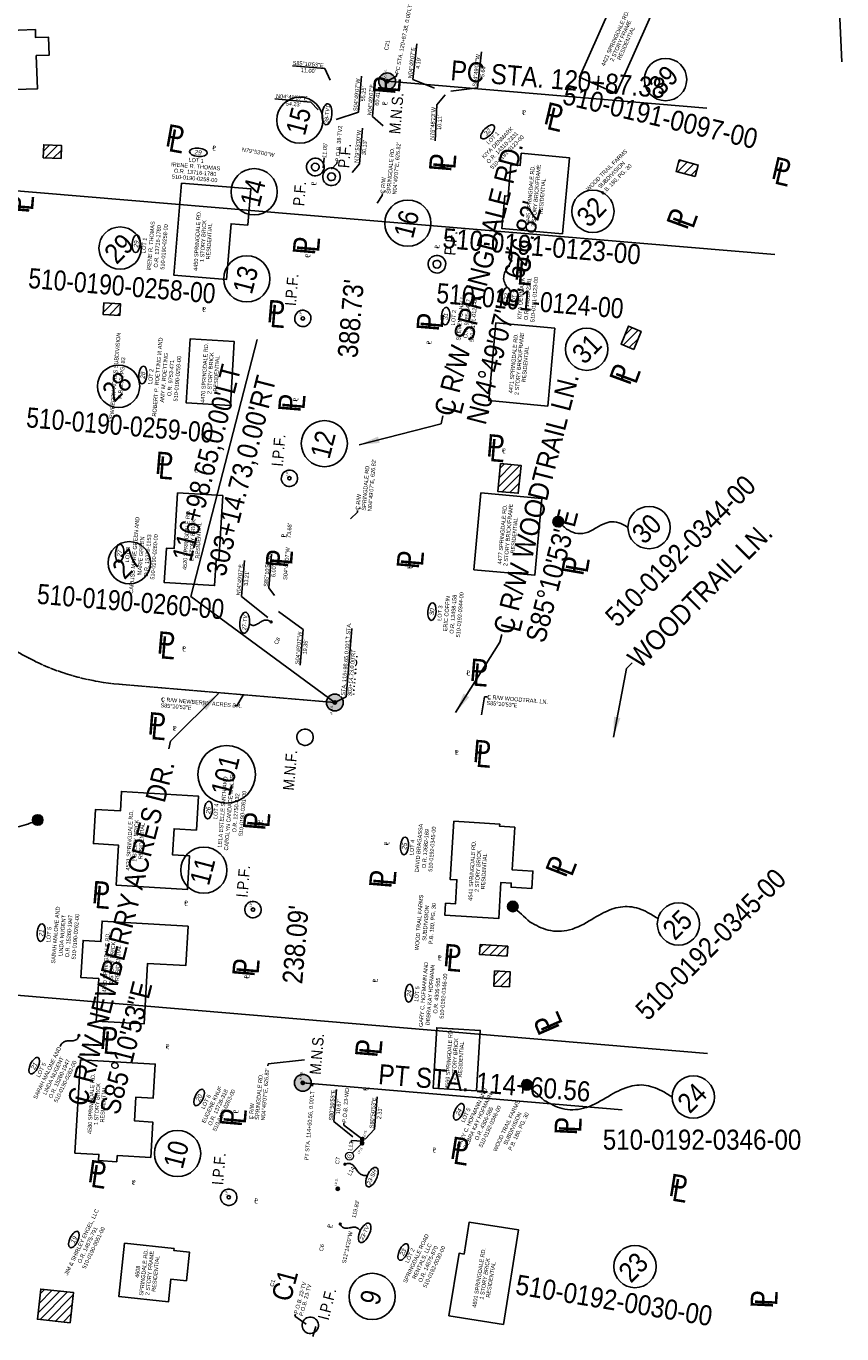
# Model space of a CAD drawing. Header units: feet. Extents: x 1337942 to 1371443, y 457715 to 485384.
# Tile 7 of 14: x 1369919 to 1370428, y 459438 to 460253. Entities that reach past the tile are written whole.
import ezdxf
from ezdxf.enums import TextEntityAlignment as Align

# ---------------------------------------------------------------- set-up
doc = ezdxf.new("R2010")
doc.units = ezdxf.units.FT
doc.header["$MEASUREMENT"] = 0
doc.linetypes.add('cl', pattern=[5, 0.09375, -0.09375, 4.625, -0.09375, 0.09375])
for name, color, linetype in [('BD_X_Building', 130, 'Continuous'), ('BD_X_Hatch', 247, 'Continuous'), ('BD_X_Text', 134, 'Continuous'), ('RW_P_Text-Boundary', 20, 'Continuous'), ('RW_P_Text-Parcel', 140, 'Continuous'), ('RW_X_CL', 180, 'cl'), ('RW_X_Text-CLplat', 30, 'Continuous'), ('RW_X_Text-PropMap', 10, 'Continuous'), ('SC_Scratch10', 7, 'Continuous'), ('TEXT', 7, 'Continuous')]:
    doc.layers.add(name, color=color, linetype=linetype)
doc.styles.add('Slanted', font='font31.shx', dxfattribs={"height": 0.1})
doc.styles.get("Standard").update_dxf_attribs({"font": 'font31.shx'})
doc.styles.add('Style-font31', font='font31.shx')
doc.styles.add('Text - CenterTop 0.14 Italic', font='ariali.ttf', dxfattribs={"height": 0.14})
doc.dimstyles.new('COEC', dxfattribs={"dimscale": 13.9, "dimtxt": 0.18, "dimasz": 0.18, "dimexe": 0.18, "dimexo": 0.0625, "dimgap": 0.09, "dimtad": 1, "dimzin": 0, "dimdsep": 46, "dimtxsty": 'Standard', "dimcen": 0.09, "dimclrd": 256, "dimclre": 256, "dimclrt": 256, "dimaunit": 1, "dimadec": 4, "dimazin": 0, "dimtfac": 1, "dimtofl": 0, "dimtmove": 0, "dimatfit": 3, "dimfxl": 1, "dimtolj": 1, "dimtzin": 0, "dimlwd": -1, "dimlwe": -1, "dimarcsym": 0})

msp = doc.modelspace()

# ---------------------------------------------------------------- hatches: boundary and pattern name
at = {"layer": 'BD_X_Hatch'}
h = msp.add_hatch(dxfattribs=at)
h.set_pattern_fill('ANSI31', color=256, scale=30)
h.paths.add_polyline_path([(1369941.284, 460178.624), (1369930.175, 460179.166), (1369929.78, 460171.054), (1369940.888, 460170.512)])
h = msp.add_hatch(dxfattribs=at)
h.set_pattern_fill('ANSI31', color=256, scale=30)
h.paths.add_polyline_path([(1370338.352, 460166.488), (1370326.5, 460169.723), (1370324.533, 460162.515), (1370336.385, 460159.28)])
h = msp.add_hatch(dxfattribs=at)
h.set_pattern_fill('ANSI31', color=256, scale=30)
h.paths.add_polyline_path([(1369978.015, 460079.856), (1369967.516, 460080.472), (1369967.098, 460073.352), (1369977.598, 460072.736)])
h = msp.add_hatch(dxfattribs=at)
h.set_pattern_fill('ANSI31', color=256, scale=30)
h.paths.add_polyline_path([(1370302.692, 460062.792), (1370294.811, 460066.026), (1370290.187, 460054.754), (1370298.067, 460051.521)])
h = msp.add_hatch(dxfattribs=at)
h.set_pattern_fill('ANSI31', color=256, scale=30)
h.paths.add_polyline_path([(1370227.787, 459979.213), (1370214.972, 459980.385), (1370213.276, 459962.969), (1370226.09, 459961.798)])
h = msp.add_hatch(dxfattribs=at)
h.set_pattern_fill('ANSI31', color=256, scale=30)
h.paths.add_polyline_path([(1370219.509, 459679.342), (1370202.34, 459680.398), (1370201.956, 459674.143), (1370219.125, 459673.088)])
h.paths.add_polyline_path([(1370221.093, 459663.339), (1370211.355, 459663.938), (1370210.776, 459654.518), (1370220.514, 459653.92)])
h = msp.add_hatch(dxfattribs=at)
h.set_pattern_fill('ANSI31', color=256, scale=30)
h.paths.add_polyline_path([(1369948.699, 459463.303), (1369928.246, 459465.521), (1369926.202, 459446.678), (1369946.655, 459444.459)])

# ---------------------------------------------------------------- linework, layer by layer
at = {"layer": 'BD_X_Building'}
for points in [[(1370287.099, 460211.024), (1370264.217, 460221.254), (1370289.288, 460277.331), (1370312.17, 460267.101)], [(1369903.692, 460250.235), (1369924.961, 460250.936), (1369924.961, 460246.047), (1369933.051, 460246.313), (1369933.423, 460235.008), (1369925.495, 460234.747), (1369926.177, 460214.025), (1369904.908, 460213.324)], [(1369940.888, 460170.512), (1369929.78, 460171.054), (1369930.175, 460179.166), (1369941.284, 460178.624)], [(1370336.385, 460159.28), (1370324.533, 460162.515), (1370326.5, 460169.723), (1370338.352, 460166.488)], [(1369977.598, 460072.736), (1369967.098, 460073.352), (1369967.516, 460080.472), (1369978.015, 460079.856)], [(1370248.914, 460064.781), (1370212.087, 460068.148), (1370207.645, 460019.581), (1370244.473, 460016.214)], [(1370298.067, 460051.521), (1370290.187, 460054.754), (1370294.811, 460066.026), (1370302.692, 460062.792)], [(1370046.644, 460016.521), (1370019.021, 460018.14), (1370021.36, 460058.028), (1370048.983, 460056.408)], [(1370214.972, 459980.385), (1370227.787, 459979.213), (1370226.09, 459961.798), (1370213.276, 459962.969)], [(1370219.125, 459673.088), (1370201.956, 459674.143), (1370202.34, 459680.398), (1370219.509, 459679.342)], [(1370220.514, 459653.92), (1370210.776, 459654.518), (1370211.355, 459663.938), (1370221.093, 459663.339)], [(1370200.073, 459589.226), (1370172.914, 459590.895), (1370175.222, 459628.465), (1370202.382, 459626.796)], [(1369946.655, 459444.459), (1369926.202, 459446.678), (1369928.246, 459465.521), (1369948.699, 459463.303)]]:
    msp.add_lwpolyline(points, close=True, dxfattribs=at)
at = {"layer": 'BD_X_Building', "flags": 128}
for points in [[(1370253.666, 460123.535), (1370215.767, 460127.001), (1370217.629, 460147.353), (1370219.691, 460147.165), (1370221.478, 460166.711), (1370227.237, 460166.184), (1370227.937, 460173.841), (1370258.015, 460171.091)], [(1370016.026, 460155.283), (1370059.182, 460151.748), (1370057.324, 460129.063), (1370046.944, 460129.913), (1370044.092, 460095.092), (1370011.317, 460097.776)], [(1370013.443, 459962.046), (1370041.759, 459960.385), (1370039.389, 459919.96), (1370037.62, 459920.063), (1370036.694, 459904.262), (1370005.325, 459906.102), (1370006.583, 459927.55), (1370011.403, 459927.267)], [(1370202.831, 459962.026), (1370240.686, 459958.564), (1370236.309, 459910.703), (1370198.454, 459914.164)], [(1369975.194, 459717.397), (1369976.661, 459742.417), (1369961.121, 459743.328), (1369962.367, 459764.59), (1369977.908, 459763.679), (1369978.62, 459775.827), (1370026.54, 459773.016), (1370025.296, 459751.806), (1370011.371, 459752.623), (1370010.417, 459736.36), (1370021.03, 459735.738), (1370019.801, 459714.781)], [(1370185.795, 459757.246), (1370214.534, 459755.48), (1370214.451, 459754.123), (1370223.864, 459753.544), (1370222.235, 459727.025), (1370235.182, 459726.229), (1370234.512, 459715.327), (1370221.565, 459716.123), (1370221.721, 459718.676), (1370215.238, 459719.075), (1370213.857, 459696.597), (1370180.336, 459698.657), (1370180.795, 459706.137), (1370186.881, 459705.763), (1370187.802, 459720.761), (1370183.569, 459721.021)], [(1370020.106, 459691.915), (1370018.66, 459667.269), (1369994.939, 459668.66), (1369992.721, 459630.84), (1369962.888, 459632.59), (1369964.444, 459659.123), (1369953.274, 459659.778), (1369954.631, 459682.914), (1369965.801, 459682.259), (1369966.551, 459695.056)], [(1369953.001, 459608.545), (1369999.695, 459605.806), (1369998.455, 459584.66), (1369987.639, 459585.294), (1369986.762, 459570.341), (1369998.131, 459569.674), (1369996.835, 459547.575), (1369975.933, 459548.801), (1369975.708, 459544.971), (1369964.284, 459545.64), (1369964.509, 459549.471), (1369949.588, 459550.346)], [(1370216.788, 459443.42), (1370182.875, 459448.868), (1370189.138, 459487.855), (1370192.261, 459487.353), (1370195.469, 459507.325), (1370226.259, 459502.379)], [(1369980.578, 459494.114), (1370011.462, 459490.764), (1370011.326, 459489.505), (1370021.046, 459488.45), (1370019.122, 459470.709), (1370009.401, 459471.763), (1370007.857, 459457.524), (1369976.972, 459460.874)]]:
    msp.add_lwpolyline(points, close=True, dxfattribs=at)
at = {"layer": 'RW_P_Text-Boundary', "lineweight": 0}
msp.add_line((1370122.582, 459550.266), (1370128.645, 459556.504), dxfattribs=at)
msp.add_circle((1370120.839, 459548.473), 2.5, dxfattribs=at)
at = {"layer": 'RW_P_Text-Parcel'}
for p, q in [((1370150.069, 460221.967), (1370144.328, 460218.718)), ((1370150.069, 460221.967), (1370150.321, 460223.351)), ((1370097.876, 459593.587), (1370091.673, 459594.11)), ((1370097.753, 459592.126), (1370097.876, 459593.587))]:
    msp.add_line(p, q, dxfattribs=at)
for points, const_width in [([(1370144.295, 460218.196, 1), (1370144.363, 460219.244, 1)], 1.05), ([(1370219.329, 460114.835, 1), (1370219.544, 460114.357, 1)], 0.525), ([(1370071.859, 459881.86, 1), (1370072.075, 459881.381, 1)], 0.525), ([(1370111.64, 459830.836, 1), (1370111.708, 459831.884, 1)], 1.05), ([(1369952.125, 459623.937, 1), (1369951.918, 459623.454, 1)], 0.525), ([(1370091.64, 459593.584, 1), (1370091.708, 459594.632, 1)], 1.05), ([(1370128.611, 459555.98, 1), (1370128.679, 459557.028, 1)], 1.05), ([(1370128.826, 459558.534, 1), (1370128.895, 459559.582, 1)], 1.05), ([(1370118.181, 459543.365, 1), (1370117.656, 459543.362, 1)], 0.525), ([(1370113.419, 459527.531, 1), (1370113.487, 459528.579, 1)], 1.05), ([(1370115.313, 459506.048, 1), (1370114.788, 459506.045, 1)], 0.525)]:
    msp.add_lwpolyline(points, format="xyb", close=True, dxfattribs=dict(at, const_width=const_width))
for centre, radius in [((1370144.329, 460218.72), 1.05), ((1370219.437, 460114.596), 0.525), ((1370091.719, 460070.835, 900.493), 1.05), ((1370083.374, 459971.137, 898.368), 1.05), ((1370071.967, 459881.62), 0.525), ((1370111.674, 459831.36), 1.05), ((1370060.645, 459702.22), 1.05), ((1369952.022, 459623.696), 0.525), ((1370091.674, 459594.108), 1.05), ((1370128.645, 459556.504), 1.05), ((1370128.86, 459559.058), 1.05), ((1370117.919, 459543.364), 0.525), ((1370045.519, 459522.786, 897.923), 1.05), ((1370113.453, 459528.055), 1.05), ((1370115.05, 459506.046), 0.525)]:
    msp.add_circle(centre, radius, dxfattribs=at)
for centre, major_axis, ratio in [((1370106.804, 460198.166), (0.551, 6.533), 0.4567071), ((1370206.948, 460187.204, -921.209), (3.916, 3.951), 0.4566996), ((1370026.557, 460174.432, -921.209), (5.543, -0.467), 0.4566996), ((1369987.779, 460117.41, -921.209), (0.467, 5.543), 0.4566996), ((1370218.666, 460084.627), (0.467, 5.543), 0.4566996), ((1370180.795, 460072.305, -921.209), (0.467, 5.543), 0.4566996), ((1369991.919, 460035.571, -921.209), (0.467, 5.543), 0.4566996), ((1369977.458, 459924.447, -921.209), (0.467, 5.543), 0.4566996), ((1370172.245, 459888.022, -921.209), (0.467, 5.543), 0.4566996), ((1370055.419, 459881.045), (0.551, 6.533), 0.4567071), ((1370032.741, 459764.264, -921.209), (0.467, 5.543), 0.4566996), ((1370155.094, 459741.904, -921.209), (0.467, 5.543), 0.4566996), ((1369928.582, 459687.844, -921.209), (0.467, 5.543), 0.4566996), ((1370158.044, 459650.066), (0.467, 5.543), 0.4566996), ((1369924.209, 459604.852, -921.209), (2.4, 5.019), 0.4566996), ((1370027.007, 459584.96, -921.209), (2.4, 5.019), 0.4566996), ((1370189.011, 459576.1), (2.356, 5.039), 0.4566996), ((1370134.804, 459535.325), (2.777, 5.939), 0.4567071), ((1370130.248, 459500.582), (2.777, 5.939), 0.4567071), ((1369948.974, 459496.453, -921.209), (2.4, 5.019), 0.4566996), ((1370154.334, 459488.632), (2.356, 5.039), 0.4566996)]:
    msp.add_ellipse(centre, major_axis=major_axis, ratio=ratio, dxfattribs=at)
for points, knots in [([(1370219.133, 460090.17), (1370218.729, 460090.835), (1370217.698, 460092.53), (1370216.653, 460095.617), (1370217.439, 460099.472), (1370219.695, 460103.005), (1370221.933, 460106.731), (1370222.403, 460111.321), (1370220.573, 460113.341), (1370219.693, 460114.312), (1370219.608, 460114.407), (1370219.522, 460114.501), (1370219.437, 460114.596)], [0, 0, 0, 0, 1.3481612, 3.4385743, 5.4475307, 7.9042172, 10.6469584, 12.998967, 15.1777723, 15.1777723, 15.1777723, 15.3896935, 15.3896935, 15.3896935, 15.3896935]), ([(1370071.967, 459881.62), (1370071.574, 459881.836), (1370070.572, 459882.388), (1370068.768, 459882.912), (1370066.567, 459882.363), (1370064.588, 459880.976), (1370062.498, 459879.593), (1370059.999, 459879.227), (1370058.855, 459880.057), (1370058.37, 459880.451)], [0, 0, 0, 0, 1.3481612, 3.4385743, 5.4475307, 7.9042172, 10.6469584, 12.998967, 14.8103068, 14.8103068, 14.8103068, 14.8103068]), ([(1369940.352, 459616.868), (1369940.551, 459617.249), (1369941.061, 459618.222), (1369942.227, 459619.599), (1369944.279, 459620.326), (1369946.599, 459620.265), (1369949.004, 459620.267), (1369951.315, 459621.354), (1369951.751, 459622.798), (1369951.96, 459623.493), (1369951.981, 459623.56), (1369952.001, 459623.628), (1369952.022, 459623.696)], [0, 0, 0, 0, 1.3481612, 3.4385743, 5.4475307, 7.9042172, 10.6469584, 12.998967, 15.1777723, 15.1777723, 15.1777723, 15.3896935, 15.3896935, 15.3896935, 15.3896935]), ([(1370132.027, 459536.454), (1370131.696, 459536.417), (1370130.566, 459536.315), (1370128.607, 459536.508), (1370126.496, 459538.034), (1370124.98, 459540.358), (1370123.344, 459542.724), (1370120.703, 459544.26), (1370118.986, 459543.707), (1370118.16, 459543.441), (1370118.079, 459543.415), (1370117.999, 459543.39), (1370117.919, 459543.364)], [0.4756192, 0.4756192, 0.4756192, 0.4756192, 1.3481612, 3.4385743, 5.4475307, 7.9042172, 10.6469584, 12.998967, 15.1777723, 15.1777723, 15.1777723, 15.3896935, 15.3896935, 15.3896935, 15.3896935]), ([(1370127.587, 459501.959), (1370127.415, 459502.167), (1370126.799, 459502.882), (1370125.513, 459503.909), (1370123.346, 459504.227), (1370121.069, 459503.715), (1370118.695, 459503.25), (1370116.203, 459503.873), (1370115.492, 459505.214), (1370115.15, 459505.858), (1370115.117, 459505.921), (1370115.084, 459505.984), (1370115.05, 459506.046)], [0.5074365, 0.5074365, 0.5074365, 0.5074365, 1.3481612, 3.4385743, 5.4475307, 7.9042172, 10.6469584, 12.998967, 15.1777723, 15.1777723, 15.1777723, 15.3896935, 15.3896935, 15.3896935, 15.3896935])]:
    msp.add_open_spline(points, degree=3, knots=knots, dxfattribs=at)
at = {"layer": 'RW_X_CL'}
msp.add_line((1370111.673, 459831.358), (1369977.146, 459842.699), dxfattribs=at)
at = {"layer": 'RW_X_CL', "flags": 128}
msp.add_lwpolyline([(1369977.146, 459842.699, -0.176327), (1369884.017, 459885.768)], format="xyb", dxfattribs=at)
at = {"layer": 'RW_X_Text-CLplat'}
for p, q in [((1370343.621, 460201.918), (1370144.328, 460218.718)), ((1370063.185, 460057.713), (1370021.79, 459897.421)), ((1370021.79, 459897.421), (1370111.673, 459831.358)), ((1370290.967, 459577.31), (1370091.673, 459594.11))]:
    msp.add_line(p, q, dxfattribs=at)
at = {"layer": 'RW_X_Text-CLplat', "const_width": 5.25}
for points in [[(1370143.671, 460216.176, 1), (1370144.984, 460221.26, 1)], [(1370111.017, 459828.817, 1), (1370112.33, 459833.9, 1)], [(1370091.017, 459591.569, 1), (1370092.33, 459596.652, 1)]]:
    msp.add_lwpolyline(points, format="xyb", close=True, dxfattribs=at)
at = {"layer": 'RW_X_Text-CLplat'}
for centre, radius in [((1370144.328, 460218.718), 5.25), ((1370089.854, 460194.483), 14.4), ((1370061.398, 460149.853), 14.4), ((1370157.233, 460130.3), 14.4), ((1370056.783, 460095.522), 14.4), ((1370105.148, 459992.757), 14.4), ((1370111.673, 459831.358), 5.25), ((1370044.175, 459786.505), 18), ((1370030.009, 459726.777), 14.4), ((1370091.673, 459594.11), 5.25), ((1370013.607, 459550.027), 14.4), ((1370134.993, 459460.942), 14.4)]:
    msp.add_circle(centre, radius, dxfattribs=at)
for centre, radius in [((1370099.496, 460165.267, 904.219), 5.498), ((1370099.496, 460165.267, 904.219), 2.425), ((1370109.607, 460159.2, 902.642), 5.498), ((1370109.607, 460159.2, 902.642), 2.425), ((1370175.33, 460104.653, 900.474), 5.498), ((1370175.33, 460104.653, 900.474), 2.425), ((1370091.719, 460070.835, 900.493), 5.1), ((1370083.374, 459971.137, 898.368), 5.1), ((1370093.102, 459809.675, 895.183), 5.1), ((1370060.609, 459702.172, 896.842), 5.1), ((1370045.519, 459522.786, 897.923), 5.1), ((1370096.355, 459442.926, 900.683), 5.1)]:
    msp.add_arc(centre, radius, 342.053677, 341.053677, dxfattribs=at)
at = {"layer": 'RW_X_Text-PropMap', "const_width": 3.281}
for points in [[(1370249.379, 459944.376, 1), (1370252.614, 459943.828, 1)], [(1369924.751, 459758.305, 1), (1369927.986, 459757.757, 1)], [(1370221.029, 459704.415, 1), (1370224.264, 459703.867, 1)], [(1370229.821, 459593.146, 1), (1370233.056, 459592.598, 1)]]:
    msp.add_lwpolyline(points, format="xyb", close=True, dxfattribs=at)
at = {"layer": 'RW_X_Text-PropMap'}
for centre, radius in [((1370317.922, 460219.836), 13.2), ((1370272.589, 460137.6), 13.2), ((1369977.767, 460114.72), 13.2), ((1370268.751, 460051.645), 13.2), ((1369976.764, 460028.536), 13.2), ((1370250.996, 459944.102), 3.281), ((1370307.713, 459940.447), 13.2), ((1369983.494, 459918.467), 13.2), ((1369926.368, 459758.031), 3.281), ((1370222.647, 459704.141), 3.281), ((1370326.007, 459693.189), 13.2), ((1370231.439, 459592.872), 3.281), ((1370335.23, 459585.263), 13.2), ((1370298.876, 459479.572), 13.2)]:
    msp.add_circle(centre, radius, dxfattribs=at)
for points in [[(1370294.513, 459940.447), (1370293.491, 459941.102), (1370290.886, 459942.774), (1370286.111, 459944.523), (1370280.065, 459943.437), (1370274.486, 459940.083), (1370268.513, 459936.606), (1370261.579, 459936.455), (1370257.946, 459938.466), (1370256.2, 459939.433), (1370254.465, 459940.989), (1370252.731, 459942.545), (1370250.996, 459944.102)], [(1369926.368, 459758.031), (1369924.048, 459757.03), (1369918.13, 459754.476), (1369907.731, 459752.5), (1369895.678, 459756.777), (1369885.354, 459765.554), (1369874.261, 459774.715), (1369860.069, 459777.371), (1369851.928, 459774.47), (1369848.012, 459773.076), (1369843.923, 459770.466), (1369839.834, 459767.855), (1369835.745, 459765.245)], [(1370313.238, 459696.532), (1370311.111, 459697.897), (1370305.687, 459701.378), (1370295.747, 459705.018), (1370283.16, 459702.756), (1370271.546, 459695.775), (1370259.112, 459688.537), (1370244.677, 459688.223), (1370237.115, 459692.409), (1370233.479, 459694.421), (1370229.868, 459697.661), (1370226.257, 459700.901), (1370222.647, 459704.141)], [(1370322.03, 459585.263), (1370319.903, 459586.628), (1370314.48, 459590.109), (1370304.539, 459593.749), (1370291.952, 459591.487), (1370280.339, 459584.506), (1370267.904, 459577.268), (1370253.47, 459576.954), (1370245.907, 459581.14), (1370242.271, 459583.152), (1370238.66, 459586.392), (1370235.049, 459589.632), (1370231.439, 459592.872)]]:
    msp.add_open_spline(points, degree=3, knots=[0, 0, 0, 0, 1.3481612, 3.4385743, 5.4475307, 7.9042172, 10.6469584, 12.998967, 15.1777723, 15.1777723, 15.1777723, 15.3896935, 15.3896935, 15.3896935, 15.3896935], dxfattribs=at)
at = {"layer": 'SC_Scratch10', "color": 30}
for p, q in [((1370405.404, 460730.334), (1370427.888, 460230.84)), ((1369887.871, 460152.645), (1370386.104, 460110.644)), ((1369845.87, 459654.412), (1370344.103, 459612.412))]:
    msp.add_line(p, q, dxfattribs=at)
at = {"layer": 'TEXT'}
for centre in [(1370144.329, 460218.72), (1370111.674, 459831.36), (1370091.674, 459594.108)]:
    msp.add_circle(centre, 0.002, dxfattribs=at)

# ---------------------------------------------------------------- texts
at = {"layer": 'BD_X_Text', "char_height": 2.5, "attachment_point": 1, "line_spacing_factor": 0.9, "style": 'Slanted'}
for s, insert, rotation in [('\\A1;\\pxqc;{\\W0.9;4421 SPRINGDALE RD.\\P2 STORY FRAME\\PRESIDENTIAL}', (1370274.815, 460222.554), 65.911693), ('\\A1;\\pxqc;{\\W0.9;4445 SPRINGDALE RD.\\P2 STORY BRICK/FRAME\\PRESIDENTIAL}', (1370229.889, 460122.236), 84.77516), ('\\A1;\\pxqc;{\\W0.9;4450 SPRINGDALE RD.\\P1 STORY BRICK\\PRESIDENTIAL}', (1370023.049, 460093.703), 86.643789), ('\\A1;\\pxqc;{\\W0.9;4470 SPRINGDALE RD.\\P2 STORY BRICK\\PRESIDENTIAL}', (1370027.593, 460011.289), 86.643789), ('\\A1;\\pxqc;{\\W0.9;4471 SPRINGDALE RD.\\P2 STORY BRICK/FRAME\\PRESIDENTIAL}', (1370219.389, 460017.388), 84.77516), ('\\A1;\\pxqc;4520 SPRINGDALE RD.\\P2 STORY BRICK\\PRESIDENTIAL', (1370016.343, 459907.215), 86.643789), ('\\A1;\\pxqc;{\\W0.9;4477 SPRINGDALE RD.\\P2 STORY BRICK/FRAME\\PRESIDENTIAL}', (1370212.475, 459910.66), 84.77516), ('\\A1;\\pxqc;4521 SPRINGDALE RD.\\P1 STORY BRICK\\PRESIDENTIAL', (1369980.868, 459719.771), 86.643789), ('\\A1;\\pxqc;{\\W0.9;4541 SPRINGDALE RD.\\P2 STORY BRICK\\PRESIDENTIAL}', (1370194.349, 459700.859), 86.483326), ('\\A1;\\pxqc;4560 SPRINGDALE RD.\\P1 STORY BRICK\\PRESIDENTIAL', (1369966.227, 459643.678), 86.643789), ('\\A1;\\pxqc;{\\W0.9;4569 SPRINGDALE RD.\\P2 STORY BRICK\\PRESIDENTIAL}', (1370179.981, 459583.527), 86.483326), ('\\A1;\\pxqc;4580 SPRINGDALE RD.\\P1 STORY BRICK\\PRESIDENTIAL', (1369956.96, 459555.5), 86.643789), ('\\A1;\\pxqc;4608\\PSPRINGDALE RD.\\P2 STORY FRAME\\PRESIDENTIAL', (1369984.664, 459450.888), 83.809137), ('\\A1;\\pxqc;{\\W0.9;4601 SPRINGDALE RD.\\P1 STORY BRICK\\PRESIDENTIAL}', (1370196.185, 459447.327), 80.873624)]:
    msp.add_mtext_dynamic_manual_height_columns(s, width=51.46918, gutter_width=0.7, heights=[31.601], dxfattribs=dict(at, insert=insert, rotation=rotation))
at = {"layer": 'RW_P_Text-Boundary', "style": 'Style-font31'}
for s, rotation, p in [('C21', 80.915449, (1370144.903, 460237.912)), ('N04°49\'07"E', 83.589644, (1370159.702, 460220.455)), ("4.19'", 83.589644, (1370164.554, 460226.358)), ('S04°49\'07"W', 83.589644, (1370199.955, 460215.304)), ('S85°10\'53"E', 355.181414, (1370085.312, 460229.06)), ("11.00'", 355.181414, (1370090.354, 460224.51)), ("5.66'", 83.589644, (1370204.808, 460221.206)), ('S04°49\'07"W', 85.181414, (1370125.686, 460200.084)), ("55.25'", 85.181414, (1370130.372, 460206.119)), ('N04°49\'07"E', 85.181414, (1370134.45, 460197.415)), ('N04°49\'07"E', 355.181414, (1370074.948, 460208.396)), ("60.41'", 85.181414, (1370139.136, 460203.45)), ("54.23'", 355.181414, (1370080.983, 460203.709)), ('N76°48\'23"W', 87.301228, (1370173.494, 460182.166)), ("10.11'", 87.301228, (1370177.954, 460188.371)), ('N79°53\'00"W', 85.181414, (1370126.302, 460167.795)), ('N79°53\'00"W', 349.883333, (1370053.543, 460175.056)), ("11.05'", 85.181389, (1370106.288, 460170.921)), ("30.13'", 85.181414, (1370130.96, 460172.583)), ('S04°49\'07"W      73.68\'', 85.181414, (1370081.89, 459907.71)), ('S85°10\'53"E', 85.181414, (1370069.791, 459903.44)), ('N04°49\'07"E', 85.181414, (1370052.718, 459898.036)), ("6.00'", 85.181414, (1370074.477, 459909.475)), ("33.21'", 85.181414, (1370057.404, 459904.071)), ('S04°49\'07"W', 85.181414, (1370089.403, 459855.15)), ('C8', 61.768529, (1370075.769, 459867.21)), ("19.35'", 85.181414, (1370094.09, 459861.185)), ('C7', 81.531179, (1370114.271, 459543.327)), ('S12°14\'20"W         119.83\'', 77.761213, (1370118.519, 459481.363)), ('C6', 78.168044, (1370104.22, 459488.993)), ('C1', 75.060139, (1370073.434, 459466.784))]:
    msp.add_text(s, height=2.5, rotation=rotation, dxfattribs=at).set_placement(p)
at = {"layer": 'RW_P_Text-Boundary', "style": 'Style-font31', "width": 0.9}
for s, rotation, p in [('P.O.B. 38-TV2', 85.181389, (1370114.426, 460168.688)), ('S80°50\'53"E', 85.181414, (1370110.36, 459570.525)), ('P.O.B. 23-WD', 85.181414, (1370118.756, 459569.209)), ("10.67'", 85.181414, (1370114.848, 459574.44)), ('S80°50\'53"E', 85.181414, (1370135.784, 459565.752)), ("2.33'", 85.181414, (1370140.515, 459571.352)), ('L13', 81.531179, (1370122.384, 459551.663)), ('L14', 61.89701, (1370121.6, 459535.959)), ('P.O.B. 22-TV', 74.553405, (1370088.517, 459449.872)), ('P.O.B. 23-TV', 74.553405, (1370091.764, 459448.435))]:
    msp.add_text(s, height=2.5, rotation=rotation, dxfattribs=at).set_placement(p)
at = {"layer": 'RW_P_Text-Boundary', "lineweight": 0, "style": 'Text - CenterTop 0.14 Italic', "width": 0.95}
msp.add_text('G', height=2.5, rotation=81.531179, dxfattribs=at).set_placement((1370121.976, 459548.126), align=Align.CENTER)
at = {"layer": 'RW_P_Text-Parcel'}
for s, rotation, p in [('M.N.S.', 85.181389, (1370143.672, 460220.208)), ('I.P.F.', 85.181414, (1370090.996, 460072.408, 900.493)), ('I.P.F.', 85.181414, (1370082.651, 459972.71, 898.368)), ('M.N.S.', 85.181389, (1370110.13, 459823.817)), ('I.P.F.', 85.181414, (1370059.922, 459703.792)), ('M.N.S.', 85.181389, (1370091.018, 459595.597)), ('I.P.S.', 85.181414, (1370130.989, 459560.085)), ('I.P.S.', 61.89701, (1370127.044, 459549.56)), ('I.P.S.', 80.325248, (1370112.8, 459529.808)), ('I.P.F.', 85.181414, (1370044.796, 459524.359, 897.923))]:
    msp.add_text(s, height=1.4, rotation=rotation, dxfattribs=at).set_placement(p)
at = {"layer": 'RW_P_Text-Parcel', "style": 'Text - CenterTop 0.14 Italic'}
for s, height, rotation, p in [('38-TV1', 2.5, 85.181528, (1370108.099, 460198.16)), ('32', 2.8, 45.252798, (1370207.846, 460186.121, -921.209)), ('29', 2.8, 355.181409, (1370026.303, 460173.049, -921.209)), ('29', 2.8, 85.181409, (1369989.162, 460117.156, -921.209)), ('32', 2.8, 85.181409, (1370220.049, 460084.373)), ('31', 2.8, 85.181409, (1370182.178, 460072.051, -921.209)), ('28', 2.8, 85.181409, (1369993.302, 460035.317, -921.209)), ('27', 2.8, 85.181409, (1369978.842, 459924.193, -921.209)), ('30', 2.8, 85.181409, (1370173.628, 459887.767, -921.209)), ('27-TV', 2.5, 85.181528, (1370056.714, 459881.039)), ('26', 2.8, 85.181389, (1370034.124, 459764.01, -921.209)), ('25', 2.8, 85.181389, (1370156.477, 459741.65, -921.209)), ('21', 2.8, 85.181389, (1369929.965, 459687.59, -921.209)), ('24', 2.8, 85.181389, (1370159.427, 459649.812)), ('21', 2.8, 64.438889, (1369925.413, 459604.124, -921.209)), ('20', 2.8, 64.438889, (1370028.211, 459584.233, -921.209)), ('24', 2.8, 64.938889, (1370190.221, 459575.383)), ('23-SH', 2.5, 64.938909, (1370135.789, 459534.906)), ('19', 2.8, 64.438909, (1369950.178, 459495.725, -921.209)), ('23-TV', 2.5, 64.938909, (1370131.32, 459500.013)), ('23', 2.8, 64.938889, (1370155.544, 459487.915))]:
    msp.add_text(s, height=height, rotation=rotation, dxfattribs=at).set_placement(p, align=Align.CENTER)
at = {"layer": 'RW_P_Text-Parcel', "style": 'Style-font31'}
for s, rotation, p in [('P', 85.181414, (1370143.744, 460203.702)), ('L', 85.181414, (1370144.361, 460203.978)), ('P', 355.181414, (1370228.411, 460198.416)), ('L', 355.181414, (1370228.76, 460197.826)), ('P', 349.883333, (1370035.115, 460176.291)), ('L', 349.883333, (1370035.459, 460175.672)), ('P', 85.181414, (1370180.819, 460164.742)), ('L', 85.181414, (1370181.458, 460165.104)), ('P', 85.181414, (1370099.407, 460153.697)), ('L', 85.181414, (1370100.023, 460153.974)), ('P', 85.181414, (1370095.626, 460108.619)), ('L', 85.181414, (1370096.243, 460108.895)), ('P', 85.181414, (1370176.407, 460114.273)), ('L', 85.181414, (1370177.045, 460114.635)), ('P', 355.181414, (1370226.317, 460099.367)), ('L', 355.181414, (1370226.666, 460098.778)), ('P', 355.181389, (1370028.872, 460075.495)), ('L', 355.181389, (1370029.221, 460074.906)), ('P', 85.181414, (1370171.338, 460054.583)), ('L', 85.181414, (1370171.976, 460054.945)), ('P', 85.181414, (1370088.121, 460018.934)), ('L', 85.181414, (1370088.737, 460019.21)), ('P', 355.181414, (1370215.83, 459987.444)), ('L', 355.181414, (1370216.179, 459986.854)), ('P', 355.181389, (1370023.761, 459975.489)), ('L', 355.181389, (1370024.109, 459974.899)), ('P', 85.181414, (1370080.804, 459934.143)), ('L', 85.181414, (1370081.42, 459934.42)), ('P', 85.181414, (1370159.455, 459914.605)), ('L', 85.181414, (1370160.094, 459914.967)), ('P', 355.181389, (1370016.396, 459863.884)), ('L', 355.181389, (1370016.744, 459863.295)), ('P', 355.181414, (1370193.647, 459848.844)), ('L', 355.181414, (1370193.996, 459848.254)), ('P', 355.181389, (1370010.532, 459814.207)), ('L', 355.181389, (1370010.881, 459813.617)), ('P', 355.181414, (1370186.434, 459799.227)), ('L', 355.181414, (1370186.783, 459798.637)), ('P', 85.181414, (1370065.842, 459755.663)), ('L', 85.181414, (1370066.458, 459755.939)), ('P', 85.181414, (1370144.867, 459742.158)), ('L', 85.181414, (1370145.505, 459742.52)), ('P', 355.181389, (1370017.672, 459705.313)), ('L', 355.181389, (1370018.02, 459704.723)), ('P', 355.181414, (1370175.827, 459671.158)), ('L', 355.181414, (1370176.176, 459670.569)), ('P', 85.181414, (1370057.712, 459659.006)), ('L', 85.181414, (1370058.329, 459659.282)), ('P', 85.181414, (1370137.761, 459656.66)), ('L', 85.181414, (1370138.399, 459657.022)), ('P', 355.181389, (1370006.097, 459615.841)), ('L', 355.181389, (1370006.445, 459615.251)), ('P', 85.181414, (1370131.978, 459589.08)), ('L', 85.181414, (1370132.617, 459589.442)), ('P', 85.181414, (1370050.795, 459574.957)), ('L', 85.181414, (1370051.411, 459575.233)), ('P', 350.853889, (1370172.502, 459551.408)), ('L', 350.853889, (1370172.848, 459550.793)), ('P', 350.853889, (1369984.899, 459531.226)), ('L', 350.853889, (1369985.245, 459530.612)), ('P', 350.853889, (1370061.264, 459519.701)), ('L', 350.853889, (1370061.61, 459519.086)), ('P', 78.392001, (1370109.414, 459503.425)), ('L', 78.392001, (1370110.154, 459503.608))]:
    msp.add_text(s, height=2.5, rotation=rotation, dxfattribs=at).set_placement(p)
at = {"layer": 'RW_P_Text-Parcel', "char_height": 2.5, "attachment_point": 1, "line_spacing_factor": 0.9, "style": 'Style-font31'}
for s, insert, width, rotation in [("{\\W0.9;PC STA. 120+87.38, 0.00'LT}", (1370149.166, 460223.609), 48.89069, 79.163063), ('{\\W0.9;C R/W\\PSPRINGDALE RD.\\PN04%%D49\'07"E, 626.82\'}', (1370140.095, 460148.945), 43.36045, 85.181389), ('{\\W0.9;C R/W\\PSPRINGDALE RD.\\PN04%%D49\'07"E, 626.82\'}', (1370124.65, 459951.419), 43.36045, 85.181389), ('{\\W0.9;C R/W NEWBERRY ACRES DR.\\PS85%%D10\'53"E}', (1370003.392, 459834.633), 50.25553, 355.181389), ('{\\W0.9;C R/W WOODTRAIL LN.\\PS85%%D10\'53"E}', (1370206.705, 459836.124), 50.25553, 355.181389), ('{\\W0.9;C R/W\\PSPRINGDALE RD.\\PN04%%D49\'07"E, 626.82\'}', (1370058.061, 459571.465), 43.36045, 85.181389), ("{\\W0.9;PT STA. 114+60.56, 0.00'LT}", (1370092.741, 459545.931), 48.89069, 85.181389)]:
    msp.add_mtext(s, dxfattribs=dict(at, insert=insert, width=width, rotation=rotation))
at = {"layer": 'RW_P_Text-Parcel', "char_height": 2.5, "attachment_point": 2, "style": 'Style-font31'}
for s, insert, rotation in [('LOT 1\\PKIYA DENMARK\\P{\\W0.9;O.R. 14310-2231\\P510-0191-0123-00}', (1370209.25, 460184.202), 45.252798), ('{\\W0.9;WOOD TRAIL FARMS\\PSUBDIVISION\\PP.B. 180, PG. 30}', (1370280.331, 460164.23), 45.252798), ('LOT 1\\PIRENE R. THOMAS\\PO.R. 13716-1780\\P510-0190-0258-00', (1369991.47, 460116.586), 85.181409), ('LOT 1\\PKIYA DENMARK\\P{\\W0.9;O.R. 14310-2231\\P510-0191-0123-00}', (1370222.357, 460083.803, 921.209), 85.181409), ('LOT 2\\PSTEVEN G. HALL\\P{\\W0.9;O.R. 9785-3447\\P510-0191-0124-00}', (1370184.487, 460071.481), 85.181409), ('NEWBERRY ACRES SUBDIVISION\\PP.B. 297, PG. 83', (1369973.285, 460034.16), 85.181409), ('LOT 2\\PROBERT P. ROETTING III AND\\PAMY M. ROETTING\\PO.R. 9753-471\\P510-0190-0259-00', (1369995.61, 460034.747), 85.181409), ('LOT 3\\PCARLISS MARIE GREEN AND MARIE GREEN\\P O.R. 15272-1153\\P510-0190-0260-00', (1369981.15, 459923.623), 85.181409), ('LOT 3\\PERIC COFFIN\\P{\\W0.9;O.R. 13498-158\\P510-0192-0344-00}', (1370175.936, 459887.197), 85.181409), ('{\\W0.9;LOT 4\\PLELA ESTELLE SMITH AND\\PCAROLYN CANDACE MILLER\\PO.R. 12750-432\\P510-0190-0261-00}', (1370036.228, 459763.629), 85.181409), ('LOT 4\\P{\\W0.9;DAVID BRAGASSA\\PO.R. 13682-169\\P510-0192-0345-00}', (1370158.61, 459741.046), 85.181409), ('LOT 5\\PSARAH MALONE AND\\PLINDA NUGENT\\PO.R. 15260-1947\\P510-0190-0262-00', (1369932.047, 459686.775), 85.181389), ('{\\W0.9;WOOD TRAIL FARMS\\PSUBDIVISION\\PP.B. 180, PG. 30}', (1370162.921, 459694.218), 85.181409), ('{\\W0.9;LOT 5\\PGARY C. HOFMANN AND\\PDEBRA KAY HOFMANN\\PO.R. 4306-565\\P510-0192-0346-00}', (1370161.532, 459649.715), 85.181409), ('LOT 5\\PSARAH MALONE AND\\PLINDA NUGENT\\PO.R. 15260-1947\\P510-0190-0262-00', (1369927.383, 459602.684), 64.438909), ('LOT 6\\PEUGENE KNUF\\PO.R. 13726-318\\P510-0190-0263-00', (1370030.115, 459582.929), 64.438909), ('{\\W0.9;LOT 5\\PGARY C. HOFMANN AND\\PDEBRA KAY HOFMANN\\PO.R. 4306-565\\P510-0192-0346-00}', (1370192.176, 459574.546), 64.938909), ('{\\W0.9;WOOD TRAIL FARMS\\PSUBDIVISION\\PP.B. 180, PG. 30}', (1370217.579, 459567.914), 64.938909), ('JIM & SHIRLEY ENGEL, LLC\\PO.R. 14675-791\\P510-0190-0051-00', (1369952.545, 459495.346), 64.438909), ('LOT 2\\PSPRINGDALE ROAD\\PRENTALS, LLC\\PO.R. 14675-870\\P510-0192-0030-00', (1370157.352, 459486.948), 64.938909)]:
    msp.add_mtext_dynamic_manual_height_columns(s, width=54.92455, gutter_width=50, heights=[55.93], dxfattribs=dict(at, insert=insert, rotation=rotation))
at = {"layer": 'RW_P_Text-Parcel', "insert": (1370025.324, 460170.662), "char_height": 2.5, "attachment_point": 2, "rotation": 355.181409, "line_spacing_factor": 0.9, "style": 'Style-font31'}
msp.add_mtext_dynamic_manual_height_columns('LOT 1\\PIRENE R. THOMAS\\PO.R. 13716-1780\\P510-0190-0258-00', width=54.92455, gutter_width=50, heights=[55.93], dxfattribs=at)
at = {"layer": 'RW_P_Text-Parcel', "char_height": 2.5, "width": 43.36045, "attachment_point": 1, "style": 'Style-font31'}
for insert, rotation in [((1370140.885, 460149.403), 85.181389), ((1370125.44, 459951.878), 85.181389), ((1370003.847, 459834.09), 355.181389), ((1370207.16, 459835.58), 355.181389), ((1370058.851, 459571.924), 85.181389)]:
    msp.add_mtext('{\\W0.9;L}', dxfattribs=dict(at, insert=insert, rotation=rotation))
at = {"layer": 'RW_X_Text-CLplat', "style": 'Style-font31', "width": 0.9}
for s, rotation, p in [('PC STA. 120+87.38', 355.181389, (1370183.516, 460219.454)), ("388.73'", 85.181395, (1370125.772, 460045.872)), ('L', 75.57743, (1370190.413, 460010.291)), ('L', 75.57743, (1370227.055, 459874.575)), ("238.09'", 85.181378, (1370091.311, 459655.457)), ('PT STA. 114+60.56', 355.181389, (1370138.428, 459593.446)), ('L', 75.57743, (1369961.612, 459580.025)), ('C1', 75.060139, (1370083.972, 459456.995))]:
    msp.add_text(s, height=12.5, rotation=rotation, dxfattribs=at).set_placement(p)
at = {"layer": 'RW_X_Text-CLplat', "width": 0.9}
for s, rotation, p in [('M.N.S.', 85.181389, (1370152.418, 460185.62)), ('P.F.', 85.181389, (1370120.553, 460164.39, 902.642)), ('P.F.', 85.181559, (1370092.489, 460140.689, 904.219)), ('P.F.', 85.181414, (1370186.829, 460109.877, 900.474)), ('I.P.F.', 85.181559, (1370087.394, 460078.417, 900.493)), ('I.P.F.', 85.18167, (1370079.217, 459978.279, 898.368)), ('M.N.S.', 85.181422, (1370123.838, 459835.394)), ('M.N.F.', 85.181464, (1370086.165, 459776.256, 895.183)), ('I.P.F.', 85.181464, (1370057.178, 459709.497, 896.842)), ('M.N.S.', 85.181422, (1370102.829, 459599.003)), ('I.P.F.', 85.181389, (1370041.951, 459530.162, 897.923)), ('I.P.F.', 75.51972, (1370107.706, 459445.661, 900.683))]:
    msp.add_text(s, height=7, rotation=rotation, dxfattribs=at).set_placement(p)
for s, p in [('15', (1370095.029, 460192.378)), ('14', (1370066.574, 460147.748)), ('16', (1370162.408, 460128.195)), ('13', (1370061.959, 460093.417)), ('12', (1370110.323, 459990.652)), ('101', (1370049.35, 459784.4)), ('11', (1370035.184, 459724.671)), ('10', (1370018.782, 459547.921)), ('9', (1370140.169, 459458.836))]:
    msp.add_text(s, height=12.5, rotation=75.519722, dxfattribs=at).set_placement(p, align=Align.CENTER)
at = {"layer": 'RW_X_Text-CLplat', "style": 'Style-font31', "width": 0.9}
for s, p in [("116+98.65,0.00'LT", (1370037.675, 459979.195)), ("303+14.73,0.00'RT", (1370059.245, 459971.21))]:
    msp.add_text(s, height=12.5, rotation=75.519657, dxfattribs=at).set_placement(p, align=Align.CENTER)
at = {"layer": 'RW_X_Text-CLplat', "char_height": 12.5, "width": 239.24585, "attachment_point": 1, "rotation": 75.57743, "style": 'Style-font31'}
for s, insert in [('{\\W0.9;C R/W SPRINGDALE RD.\\PN04°49\'07"E, 626.82\'}', (1370173.386, 460012.152)), ('{\\W0.9;C R/W WOODTRAIL LN.\\PS85°10\'53"E}', (1370210.307, 459876.152)), ('{\\W0.9;C R/W NEWBERRY ACRES DR.\\PS85°10\'53"E}', (1369944.657, 459581.886))]:
    msp.add_mtext(s, dxfattribs=dict(at, insert=insert))
at = {"layer": 'RW_X_Text-PropMap', "style": 'Style-font31'}
for s, height, rotation, width, p in [('39', 12.5, 45.156667, 0.9, (1370315.16, 460209.06)), ('P', 14, 85.181389, 0.9, (1370149.195, 460210.123)), ('L', 14, 85.181389, 0.9, (1370152.234, 460211.073)), ('510-0191-0097-00', 12.5, 346.806389, 0.9, (1370253.025, 460204.672)), ('P', 14, 346.806389, 0.9, (1370241.238, 460192.38)), ('L', 14, 346.806389, 0.9, (1370243.226, 460189.118)), ('P', 14, 349.883333, 0.9, (1370005.347, 460178.435)), ('L', 14, 349.883333, 0.9, (1370007.353, 460175.26)), ('P', 14, 85.181389, 0.9, (1370184.204, 460161.857)), ('L', 14, 85.181389, 0.9, (1370186.791, 460163.542)), ('P', 14, 346.806389, 0.9, (1370383.201, 460158.306)), ('L', 14, 346.806389, 0.9, (1370385.189, 460155.044)), ('P', 14, 85.181389, 0.9, (1369920.872, 460135.991)), ('L', 14, 85.181389, 0.9, (1369923.459, 460137.675)), ('32', 12.5, 45.156667, 0.9, (1370270.19, 460126.982)), ('P', 14, 69.852107, 0.9, (1370331.242, 460125.483)), ('L', 14, 69.852107, 0.9, (1370335.163, 460126.276)), ('510-0191-0123-00', 12.5, 355.181389, 0.9, (1370178.536, 460114.819)), ('29', 12.5, 45.156667, 0.9, (1369975.591, 460104.08)), ('P', 14, 85.181389, 0.9, (1370099.237, 460110.009)), ('L', 14, 85.181389, 0.9, (1370101.824, 460111.693)), ('510-0190-0258-00', 12.5, 355.181389, 0.85, (1369920.149, 460089.891)), ('P', 14, 355.181414, 0.9, (1370222.953, 460095.162)), ('L', 14, 355.181414, 0.9, (1370224.979, 460092.138)), ('510-0191-0124-00', 12.5, 355.181414, 0.85, (1370174.64, 460080.553)), ('P', 14, 355.181389, 0.9, (1370068.875, 460068.597)), ('L', 14, 355.181389, 0.9, (1370070.901, 460065.573)), ('P', 14, 85.181389, 0.9, (1370176.397, 460062.468)), ('L', 14, 85.181389, 0.9, (1370178.984, 460064.152)), ('31', 12.5, 45.156667, 0.9, (1370267.325, 460041.6)), ('28', 12.5, 45.156667, 0.9, (1369974.266, 460018.062)), ('P', 14, 69.852107, 0.9, (1370295.596, 460028.537)), ('L', 14, 69.852107, 0.9, (1370299.516, 460029.329)), ('P', 14, 85.181389, 0.9, (1370090.139, 460011.915)), ('L', 14, 85.181389, 0.9, (1370092.726, 460013.6)), ('510-0190-0259-00', 12.5, 355.181389, 0.85, (1369918.854, 460003.03)), ('P', 14, 355.181414, 0.9, (1370205.803, 459984.894)), ('L', 14, 355.181414, 0.9, (1370207.829, 459981.87)), ('P', 14, 355.181389, 0.9, (1369999.145, 459974.024)), ('L', 14, 355.181389, 0.9, (1370001.171, 459971)), ('510-0192-0344-00', 12.5, 45.156667, 0.9, (1370287.985, 459877.62)), ('30', 12.5, 45.156667, 0.9, (1370304.684, 459929.424)), ('27', 12.5, 45.156667, 0.9, (1369980.531, 459907.545)), ('P', 14, 85.181389, 0.9, (1370082.357, 459914.918)), ('L', 14, 85.181389, 0.9, (1370084.944, 459916.602)), ('P', 14, 85.181389, 0.9, (1370164.044, 459914.223)), ('L', 14, 85.181389, 0.9, (1370166.631, 459915.907)), ('P', 14, 80.210489, 0.9, (1370266.505, 459909.891)), ('L', 14, 80.210489, 0.9, (1370269.234, 459911.557)), ('510-0190-0260-00', 12.5, 355.181389, 0.85, (1369925.584, 459892.961)), ('P', 14, 355.181389, 0.9, (1370000.356, 459861.906)), ('L', 14, 355.181389, 0.9, (1370002.382, 459858.882)), ('P', 14, 355.181414, 0.9, (1370195.394, 459844.922)), ('L', 14, 355.181414, 0.9, (1370197.421, 459841.899)), ('P', 14, 355.181389, 0.9, (1369994.539, 459811.506)), ('L', 14, 355.181389, 0.9, (1369996.565, 459808.483)), ('P', 14, 355.181414, 0.9, (1370197.349, 459794.3)), ('L', 14, 355.181414, 0.9, (1370199.375, 459791.276)), ('P', 14, 85.181389, 0.9, (1370068.201, 459751.155)), ('L', 14, 85.181389, 0.9, (1370070.788, 459752.84)), ('P', 14, 68.698138, 0.9, (1370255.629, 459721.506)), ('P', 14, 85.181389, 0.9, (1370146.854, 459715.069)), ('L', 14, 68.698138, 0.9, (1370259.539, 459722.222)), ('510-0192-0345-00', 12.5, 45.156667, 0.9, (1370306.867, 459632.31)), ('P', 14, 355.181389, 0.9, (1369959.717, 459706.263)), ('L', 14, 85.181389, 0.9, (1370149.441, 459716.753)), ('L', 14, 355.181389, 0.9, (1369961.743, 459703.239)), ('25', 12.5, 45.156667, 0.9, (1370323.81, 459682.385)), ('P', 14, 355.181414, 0.9, (1370178.856, 459667.037)), ('L', 14, 355.181414, 0.9, (1370180.882, 459664.014)), ('P', 14, 85.181389, 0.9, (1370061.533, 459659.886)), ('L', 14, 85.181389, 0.9, (1370064.12, 459661.57)), ('L', 14, 113.634035, 0.9, (1370254.178, 459630.951)), ('P', 14, 355.181389, 0.9, (1369964.711, 459615.463)), ('P', 14, 113.634035, 0.9, (1370252.236, 459628.25)), ('L', 14, 355.181389, 0.9, (1369966.737, 459612.439)), ('P', 14, 85.181389, 0.9, (1370138.118, 459609.517)), ('L', 14, 85.181389, 0.9, (1370140.705, 459611.202)), ('24', 12.5, 45.156667, 0.9, (1370333.045, 459574.435)), ('P', 14, 85.181389, 0.9, (1370053.529, 459566.36)), ('L', 14, 85.181389, 0.9, (1370056.116, 459568.045)), ('P', 14, 87.377633, 0.9, (1370262.578, 459561.301)), ('L', 14, 87.377633, 0.9, (1370265.314, 459562.94)), ('P', 14, 350.848056, 0.9, (1370182.954, 459547.005)), ('L', 14, 350.848056, 0.9, (1370184.965, 459543.857)), ('P', 14, 351.755556, 0.9, (1369956.973, 459532.428)), ('L', 14, 351.755556, 0.9, (1369958.988, 459529.306)), ('P', 14, 350.848056, 0.9, (1370319.338, 459523.853)), ('L', 14, 350.848056, 0.9, (1370321.349, 459520.706)), ('23', 12.5, 45.156667, 0.9, (1370296.321, 459468.793)), ('510-0192-0030-00', 12.5, 350.69406, 0.9, (1370223.772, 459462.358)), ('P', 14, 87.377633, 0.9, (1370384.82, 459453.241)), ('L', 14, 87.377633, 0.9, (1370387.555, 459454.879))]:
    msp.add_text(s, height=height, rotation=rotation, dxfattribs=dict(at, width=width)).set_placement(p)
at = {"layer": 'RW_X_Text-PropMap', "style": 'Style-font31', "width": 0.9}
msp.add_text('510-0192-0346-00', height=12.5, dxfattribs=at).set_placement((1370278.801, 459552.44))
at = {"layer": 'RW_X_Text-PropMap', "insert": (1370293.16, 459860.635), "char_height": 12.5, "width": 239.24585, "attachment_point": 1, "rotation": 45.156667, "style": 'Style-font31'}
msp.add_mtext('{\\W0.9;WOODTRAIL LN.}', dxfattribs=at)

# ---------------------------------------------------------------- leaders
at = {"layer": 'RW_P_Text-Boundary'}
for points in [[(1370173.889, 460214.54), (1370160.388, 460219.84), (1370162.897, 460242.172)], [(1370183.948, 460212.538), (1370200.641, 460214.688), (1370203.15, 460237.021)], [(1370108.664, 460219.504), (1370105.483, 460226.656), (1370085.166, 460228.369)], [(1370112.525, 460194.9), (1370126.389, 460199.488), (1370128.276, 460221.882)], [(1370141.733, 460191.056), (1370135.153, 460196.819), (1370137.04, 460219.213)], [(1370101.207, 460200.878), (1370096.745, 460205.805), (1370074.352, 460207.693)], [(1370180.583, 460210.253), (1370175.276, 460204.045), (1370174.218, 460181.597)], [(1370122.448, 460161.816), (1370127.005, 460167.199), (1370128.892, 460189.593)], [(1370104.466, 460164.817), (1370104.984, 460170.951)], [(1370109.626, 460163.876), (1370113.005, 460167.381), (1370113.117, 460168.717)], [(1370074.147, 459898.098), (1370070.494, 459902.843), (1370072.264, 459923.845)], [(1370069.888, 459884.437), (1370053.42, 459897.44), (1370055.308, 459919.834)], [(1370076.459, 459888.138), (1370091.994, 459876.947), (1370090.106, 459854.554)], [(1370122.838, 459560.471), (1370111.014, 459569.924), (1370112.713, 459590.085)], [(1370130.64, 459558.982), (1370136.438, 459565.15), (1370138.138, 459585.312)], [(1370128.307, 459559.421), (1370117.237, 459567.658), (1370117.367, 459569.202)], [(1370128.619, 459557.781), (1370122.003, 459558.239), (1370121.832, 459556.892)], [(1370093.729, 459443.679), (1370086.767, 459448.707), (1370087.136, 459449.955)], [(1370099.834, 459442.264), (1370098.011, 459435.926)]]:
    msp.add_leader(points, dimstyle='COEC', override={"dimscale": 13, "dimgap": 0.09, "dimtad": 0}, dxfattribs=at)
at = {"layer": 'RW_P_Text-Parcel'}
for points in [[(1370138.063, 460142.767), (1370141.222, 460147.539), (1370141.318, 460148.679)], [(1370121.442, 459945.907), (1370125.777, 459950.013), (1370125.873, 459951.153)], [(1370054.398, 459835.957), (1370050.479, 459829.296), (1370048.994, 459829.421)], [(1370203.077, 459823.684), (1370204.955, 459834.924), (1370206.44, 459834.799)], [(1370092.725, 459608.384), (1370070.004, 459605.957), (1370069.908, 459604.817)]]:
    msp.add_leader(points, dimstyle='COEC', override={"dimscale": 13, "dimgap": 0.09, "dimtad": 0}, dxfattribs=at)
at = {"layer": 'RW_X_Text-CLplat'}
for points in [[(1370126.93, 459992.076), (1370177.941, 460005.148), (1370179.058, 460010.014)], [(1370186.994, 459825.056), (1370214.605, 459868.972), (1370215.881, 459873.785)], [(1370039.019, 459836.94), (1370009.207, 459807.198), (1370008.09, 459802.332)]]:
    msp.add_leader(points, dimstyle='COEC', override={"dimscale": 70, "dimgap": 0.09, "dimtad": 0}, dxfattribs=at)
at = {"layer": 'RW_X_Text-PropMap'}
msp.add_leader([(1370285.432, 459809.696), (1370293.527, 459852.459), (1370297.029, 459855.999)], dimstyle='COEC', override={"dimscale": 70, "dimgap": 0.09, "dimtad": 0}, dxfattribs=at)

# ---------------------------------------------------------------- next in the draw order: texts
at = {"layer": 'RW_P_Text-Parcel', "insert": (1370115.487, 459835.75), "char_height": 2.5, "width": 41.42045, "attachment_point": 1, "rotation": 85.184722, "style": 'Style-font31', "bg_fill": 3, "box_fill_scale": 1.2, "bg_fill_color": 256, "bg_fill_transparency": 0}
msp.add_mtext("\\W0.9000;STA. 116+98.65,0.00'LT STA. 303+14.73,0.00'RT", dxfattribs=at)

# ---------------------------------------------------------------- next in the draw order: linework, layer by layer
at = {"layer": 'RW_P_Text-Parcel'}
for p, q in [((1370118.744, 459834.816), (1370122.343, 459877.511)), ((1370111.673, 459831.358), (1370118.744, 459834.816))]:
    msp.add_line(p, q, dxfattribs=at)

doc.saveas('drawing.dxf')
